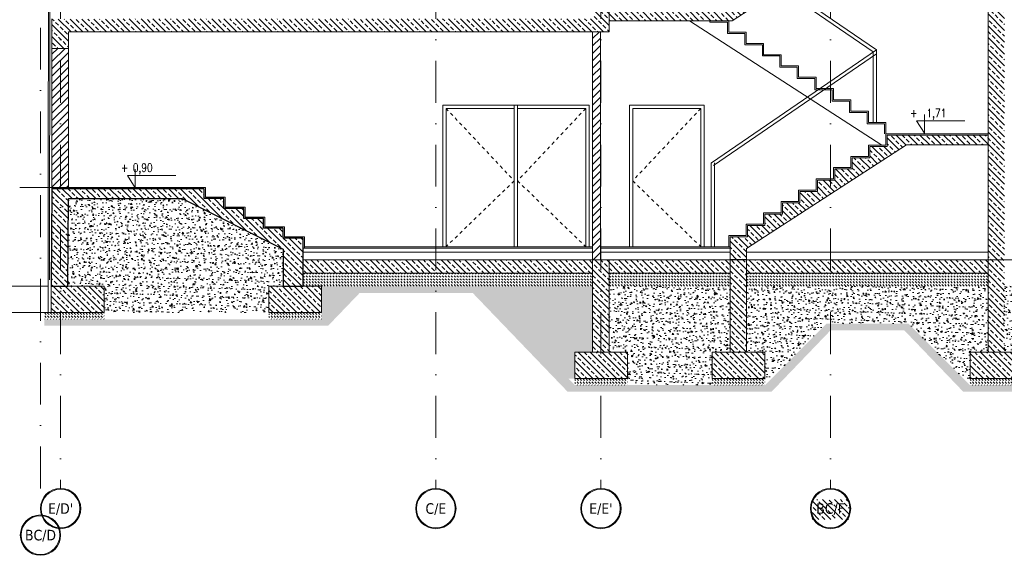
# Model space of a CAD drawing. Header units: millimetres. Extents: x -82287 to 177822, y -399756 to 0.
# Tile 44 of 228: x 60843 to 62337, y -209422 to -208610. Entities that reach past the tile are written whole.
import ezdxf
from ezdxf.enums import TextEntityAlignment as Align

# ---------------------------------------------------------------- set-up
doc = ezdxf.new("R2010")
doc.units = ezdxf.units.MM
doc.header["$MEASUREMENT"] = 0
doc.linetypes.add('SUŁOSZOWA - PB 21 03$0$2_3', pattern=[1, 0.5, -0.5])
doc.linetypes.add('SUŁOSZOWA - PB 21 03$0$DASHDOT', pattern=[25.4, 12.7, -6.35, 0, -6.35])
doc.layers.add('FL_XREF', color=252, linetype='Continuous')
for name, color, linetype, lineweight in [('SUŁOSZOWA - PB 21 03$0$!! 0_ Istn-sciany', 251, 'Continuous', 0), ('SUŁOSZOWA - PB 21 03$0$!! 0_Opis_pom', 251, 'Continuous', 0), ('SUŁOSZOWA - PB 21 03$0$!! 1_ PROJ WARSTWY', 251, 'Continuous', 0), ('SUŁOSZOWA - PB 21 03$0$!! 1_ widok', 251, 'Continuous', 0), ('SUŁOSZOWA - PB 21 03$0$!! 1_drzwi-linia', 251, 'Continuous', 0), ('SUŁOSZOWA - PB 21 03$0$!! 1_hatch projektowane ściany', 251, 'Continuous', 0), ('SUŁOSZOWA - PB 21 03$0$!! 1_OPIS POM NOWE', 251, 'Continuous', 0), ('SUŁOSZOWA - PB 21 03$0$!! 1_PROJ Sciany', 251, 'Continuous', 0), ('SUŁOSZOWA - PB 21 03$0$!! 1_PROJ TERMOIZOL', 251, 'Continuous', 0), ('SUŁOSZOWA - PB 21 03$0$!! 1_PROJ widok', 251, 'Continuous', 0), ('SUŁOSZOWA - PB 21 03$0$!! 1_PROJ ŻELBET', 251, 'Continuous', 0), ('SUŁOSZOWA - PB 21 03$0$0-osie-liniA', 251, 'SUŁOSZOWA - PB 21 03$0$DASHDOT', 0), ('SUŁOSZOWA - PB 21 03$0$0-osie-tx', 251, 'Continuous', 0), ('SUŁOSZOWA - PB 21 03$0$0-rzedne-blok', 251, 'Continuous', 0)]:
    doc.layers.add(name, color=color, linetype=linetype, lineweight=lineweight)
doc.styles.add('SUŁOSZOWA - PB 21 03$0$ARIAL', font='tahoma.ttf')
doc.styles.add('SUŁOSZOWA - PB 21 03$0$DEUTSCH', font='SIMPLEX8')
doc.styles.add('SUŁOSZOWA - PB 21 03$0$TAHOMA', font='tahoma.ttf')
doc.linetypes.add('SUŁOSZOWA - PB 21 03$0$ZIGZAG', pattern='A,0.00254,-5.08,[131,ltypeshp.shx,S=5.08,R=0,X=-5.08,Y=0],-10.16,[131,ltypeshp.shx,S=5.08,R=180,X=5.08,Y=0],-5.08', length=20.32254)
pattern_1 = [(135, (0, 0), (-8.9802561, -8.9802561), []), (135, (5e-16, 8.98), (-8.9802561, -8.9802561), [6.35, -3.175])]
pattern_2 = [(135, (0, 140), (-8.9802561, -8.9802561), []), (135, (5e-16, 148.98), (-8.9802561, -8.9802561), [6.35, -3.175])]
pattern_3 = [(45, (0, 0), (-5.61266008, 5.61266008), [])]
pattern_4 = [(320, (0, 0), (-1.5939086, -18.2184669), [1.905, -20.955]), (265, (0, 0), (19.1056845, 3.5243421), [1.524, -16.7640584]), (10.451445, (-0.133, -1.518), (17.5117752, -14.6941247), [1.6190009, -17.8090245]), (316.1842, (5.08, -8e-16), (-4.2042328, -27.107904), [2.8575, -31.4325]), (6.635558, (4.73, -2.26), (24.7426125, -23.7404134), [2.4285023, -26.7135608]), (261.184151, (5.08, -8e-16), (24.7426125, -23.7404134), [2.2859967, -25.1459732]), (291, (3.81, -2.54), (-10.2265198, -15.1614391), [1.905, -20.955]), (236, (3.81, -2.54), (18.4187966, -6.1802028), [1.524, -16.764]), (341.451445, (2.958, -3.803), (8.1922769, -21.3416419), [1.6190009, -17.8089938]), (307.5, (0, 0), (8.45550389, -0.30886033), [0, -16.5608, 0, -17.018, 0, -16.8275]), (277.5, (0, 0), (10.0180575, -6.68196625), [0, -9.7028, 0, -16.1798, 0, -6.4135]), (237.5, (9e-16, 5.664), (-0.5728744, -13.55905952), [0, -6.35, 0, -19.812, 0, -26.289]), (227.5, (1e-15, 8.204), (2.5426491, -14.81291814), [0, -8.255, 0, -13.1572, 0, -18.669])]

# ---------------------------------------------------------------- blocks, each defined once
blk = doc.blocks.new('*U116')
h = blk.add_hatch(color=256)
edge = h.paths.add_edge_path()
edge.add_arc((0, 0), 30.6, 0, 360)
edge = h.paths.add_edge_path(flags=17)
edge.add_arc((0, 0), 29.4, 0, 360)
for radius in [30.6, 29.4]:
    blk.add_circle((0, 0), radius)
at = {"style": 'SUŁOSZOWA - PB 21 03$0$TAHOMA', "flags": 8}
blk.add_attdef('ANSICHTSNUMMER', text='', height=16, dxfattribs=at).set_placement((0, 0), align=Align.MIDDLE_CENTER)
blk = doc.blocks.new('SUŁOSZOWA - PB 21 03$0$BLOK OSIE D-E PD')
at = {"layer": 'SUŁOSZOWA - PB 21 03$0$0-osie-liniA', "ltscale": 5}
for points in [[(60812.1, -216318.8), (60812.1, -214526.3)], [(60842.6, -214526.3), (60842.6, -216318.8)], [(61412.1, -214526.3), (61412.1, -216318.8)], [(61662.6, -214526.3), (61662.6, -216318.8)], [(62011.1, -214526.3), (62011.1, -216318.8)]]:
    blk.add_lwpolyline(points, dxfattribs=at)
at = {"layer": 'SUŁOSZOWA - PB 21 03$0$0-osie-tx'}
ref = blk.add_blockref('*U116', (60842.6, -216349.4), dxfattribs=dict(at, rotation=180))
ref.add_attrib('ANSICHTSNUMMER', "E/D'", dxfattribs={"layer": '0', "height": 16, "style": 'SUŁOSZOWA - PB 21 03$0$TAHOMA', "flags": 8}).set_placement((60842.6, -216349.4), align=Align.MIDDLE_CENTER)
ref = blk.add_blockref('*U116', (61412.1, -216349.4), dxfattribs=dict(at, rotation=180))
ref.add_attrib('ANSICHTSNUMMER', 'C/E', dxfattribs={"layer": '0', "height": 16, "style": 'SUŁOSZOWA - PB 21 03$0$TAHOMA', "flags": 8}).set_placement((61412.1, -216349.4), align=Align.MIDDLE_CENTER)
ref = blk.add_blockref('*U116', (61662.6, -216349.4), dxfattribs=dict(at, rotation=180))
ref.add_attrib('ANSICHTSNUMMER', "E/E'", dxfattribs={"layer": '0', "height": 16, "style": 'SUŁOSZOWA - PB 21 03$0$TAHOMA', "flags": 8}).set_placement((61662.6, -216349.4), align=Align.MIDDLE_CENTER)
ref = blk.add_blockref('*U116', (62011.1, -216349.4), dxfattribs=dict(at, rotation=180))
ref.add_attrib('ANSICHTSNUMMER', 'BC/F', dxfattribs={"layer": '0', "height": 16, "style": 'SUŁOSZOWA - PB 21 03$0$TAHOMA', "flags": 8}).set_placement((62011.1, -216349.4), align=Align.MIDDLE_CENTER)
ref = blk.add_blockref('*U116', (60812.1, -216389.7), dxfattribs=dict(at, rotation=180))
ref.add_attrib('ANSICHTSNUMMER', 'BC/D', dxfattribs={"layer": '0', "height": 16, "style": 'SUŁOSZOWA - PB 21 03$0$TAHOMA', "flags": 8}).set_placement((60812.1, -216389.7), align=Align.MIDDLE_CENTER)
blk = doc.blocks.new('SUŁOSZOWA - PB 21 03$0$D_kota')
for p, q in [((-0.8, 15), (8.7, 15)), ((8.7, 0), (-0.8, 15)), ((8.7, 0), (8.7, 23))]:
    blk.add_line(p, q)
blk.add_lwpolyline([(-0.8, 15), (57.9, 15)])
at = {"style": 'SUŁOSZOWA - PB 21 03$0$DEUTSCH', "width": 0.8}
blk.add_attdef('POZ.ARCH', (7.3, 19.7), '', height=10, dxfattribs=at)
blk = doc.blocks.new('SUŁOSZOWA - PB 21 03')
at = {"layer": 'SUŁOSZOWA - PB 21 03$0$!! 1_hatch projektowane ściany'}
h = blk.add_hatch(dxfattribs=at)
h.set_pattern_fill('ANSI33', color=256, scale=2, angle=90)
h.set_pattern_definition(pattern_1)
h.paths.add_polyline_path([(62275.06965, -207991.73849), (62250.06965, -207991.73849), (62250.06965, -209026.97711), (62275.06965, -209026.97711)])
h = blk.add_hatch(dxfattribs=at)
h.set_pattern_fill('ANSI33', color=256, scale=2, angle=90)
h.set_pattern_definition(pattern_1)
h.paths.add_polyline_path([(61936.38889, -208615.59989), (61911.56965, -208598.58098), (61911.56965, -208614.69139), (61885.06965, -208614.69139), (61885.06965, -208631.83425), (61858.56965, -208631.83425), (61858.56965, -208648.97711), (61675.06965, -208648.97711), (61675.06965, -208663.97711), (61861.61325, -208663.97711)])
h.paths.add_polyline_path([(61918.90529, -208597.54854), (61911.56965, -208597.54854), (61911.56965, -208598.58098), (61936.38889, -208615.59989), (61940.93807, -208612.65673)])
h.paths.add_polyline_path([(62011.06735, -208567.28554), (62011.06735, -208546.11996), (61991.06965, -208546.11996), (61991.06965, -208563.26282), (61964.56965, -208563.26282), (61964.56965, -208580.40568), (61938.06965, -208580.40568), (61938.06965, -208597.54854), (61918.90529, -208597.54854), (61940.93807, -208612.65673)])
h.paths.add_polyline_path([(62036.95275, -208550.53859), (62017.56965, -208533.48146), (62017.56965, -208546.11996), (62011.06735, -208546.11996), (62011.06735, -208567.28554)])
h.paths.add_polyline_path([(62126.58673, -208492.54854), (62250.06965, -208492.54854), (62250.06965, -208477.54854), (62097.06965, -208477.54854), (62097.06965, -208494.69139), (62070.56965, -208494.69139), (62070.56965, -208511.83425), (62044.06965, -208511.83425), (62044.06965, -208528.97711), (62017.56965, -208528.97711), (62017.56965, -208533.48146), (62036.95275, -208550.53859)])
h = blk.add_hatch(dxfattribs=at)
h.set_pattern_fill('ANSI33', color=256, scale=2, angle=90)
h.set_pattern_definition(pattern_1)
h.paths.add_polyline_path([(60829.56735, -208705.97711), (60829.56735, -208661.47711), (61650.06965, -208660.97711), (61650.06965, -208648.97711), (61675.06965, -208648.97711), (61675.06965, -208680.97711), (60854.56735, -208680.97711), (60854.56735, -208705.97711)])
h = blk.add_hatch(dxfattribs=at)
h.set_pattern_fill('ANSI31', color=256, scale=2.5)
h.set_pattern_definition(pattern_3)
h.paths.add_polyline_path([(61662.06965, -208680.97711), (61650.06965, -208680.97711), (61650.06965, -209026.97711), (61662.06965, -209026.97711)])
h = blk.add_hatch(dxfattribs=at)
h.set_pattern_fill('ANSI31', color=256, scale=2.5)
h.set_pattern_definition(pattern_3)
h.paths.add_polyline_path([(60854.56735, -208705.97711), (60829.56735, -208705.97711), (60829.56735, -208918.97711), (60854.56735, -208918.97711)])
h = blk.add_hatch(dxfattribs=at)
h.set_pattern_fill('ANSI33', color=256, scale=2, angle=90)
h.set_pattern_definition(pattern_1)
h.paths.add_polyline_path([(61858.56965, -209026.97711), (61883.56965, -209026.97711), (61883.56965, -209009.77208), (62126.58673, -208852.54854), (62250.06965, -208852.54854), (62250.06965, -208837.54854), (62097.06965, -208837.54854), (62097.06965, -208854.69139), (62070.56965, -208854.69139), (62070.56965, -208871.83425), (62044.06965, -208871.83425), (62044.06965, -208888.97711), (62017.56965, -208888.97711), (62017.56965, -208906.11996), (61991.06965, -208906.11996), (61991.06965, -208923.26282), (61964.56965, -208923.26282), (61964.56965, -208940.40568), (61938.06965, -208940.40568), (61938.06965, -208957.54854), (61911.56965, -208957.54854), (61911.56965, -208974.69139), (61885.06965, -208974.69139), (61885.06965, -208991.83425), (61858.56965, -208991.83425)])
h = blk.add_hatch(dxfattribs=at)
h.set_pattern_fill('ANSI33', color=256, scale=2, angle=90)
h.set_pattern_definition(pattern_1)
h.paths.add_polyline_path([(60828.51449, -209066.96325), (60853.51449, -209066.96325), (60854.56735, -208933.97711), (61027.02633, -208933.97711), (61180.56735, -209010.74762), (61180.56735, -209066.96325), (61210.56735, -209066.96325), (61210.56735, -208993.97711), (61180.56735, -208993.97711), (61180.56735, -208978.97711), (61150.56735, -208978.97711), (61150.56735, -208963.97711), (61120.56735, -208963.97711), (61120.56735, -208948.97711), (61090.56735, -208948.97711), (61090.56735, -208933.97711), (61060.56735, -208933.97711), (61060.56735, -208918.97711), (60829.56735, -208918.97711)])
h = blk.add_hatch(dxfattribs=at)
h.set_pattern_fill('AR-CONC', color=256, scale=0.1, angle=-90)
h.set_pattern_definition(pattern_4)
h.paths.add_polyline_path([(61180.56735, -209010.74762), (61027.02633, -208933.97711), (60854.56735, -208933.97711), (60853.51449, -209066.96325), (60908.51449, -209066.96325), (60908.51449, -209106.96325), (61158.56735, -209106.96325), (61158.56735, -209066.96325), (61180.56735, -209066.96325)])
h = blk.add_hatch(dxfattribs=at)
h.set_pattern_fill('ANSI33', color=256, scale=2, angle=90)
h.set_pattern_definition(pattern_1)
h.paths.add_polyline_path([(61412.06735, -209026.97711), (61210.56735, -209026.97711), (61210.56735, -209046.97711), (61412.06735, -209046.97711)])
h.paths.add_polyline_path([(61650.06965, -209026.97711), (61412.06735, -209026.97711), (61412.06735, -209046.97711), (61650.06965, -209046.97711)])
h = blk.add_hatch(dxfattribs=at)
h.set_pattern_fill('ANSI33', color=256, scale=2, angle=90)
h.set_pattern_definition(pattern_1)
h.paths.add_polyline_path([(61662.56735, -209026.97711), (61650.06965, -209026.97711), (61650.06965, -209166.97711), (61662.56735, -209166.97711)])
h.paths.add_polyline_path([(61675.06965, -209026.97711), (61662.56735, -209026.97711), (61662.56735, -209166.97711), (61675.06965, -209166.97711)])
h = blk.add_hatch(dxfattribs=at)
h.set_pattern_fill('ANSI33', color=256, scale=2, angle=90)
h.set_pattern_definition(pattern_1)
h.paths.add_polyline_path([(61858.56965, -209026.97711), (61675.06965, -209026.97711), (61675.06965, -209046.97711), (61858.56965, -209046.97711)])
h = blk.add_hatch(dxfattribs=at)
h.set_pattern_fill('ANSI33', color=256, scale=2, angle=90)
h.set_pattern_definition(pattern_1)
h.paths.add_polyline_path([(61871.06735, -209026.97711), (61858.56965, -209026.97711), (61858.56965, -209166.97711), (61871.06735, -209166.97711)])
h.paths.add_polyline_path([(61883.56965, -209026.97711), (61871.06735, -209026.97711), (61871.06735, -209166.97711), (61883.56965, -209166.97711)])
h = blk.add_hatch(dxfattribs=at)
h.set_pattern_fill('ANSI33', color=256, scale=2, angle=90)
h.set_pattern_definition(pattern_1)
h.paths.add_polyline_path([(62011.06735, -209026.97711), (61883.56965, -209026.97711), (61883.56965, -209046.97711), (62011.06735, -209046.97711)])
h.paths.add_polyline_path([(62250.06965, -209026.97711), (62011.06735, -209026.97711), (62011.06735, -209046.97711), (62250.06965, -209046.97711)])
h = blk.add_hatch(dxfattribs=at)
h.set_pattern_fill('ANSI33', color=256, scale=2, angle=90)
h.set_pattern_definition(pattern_1)
h.paths.add_polyline_path([(62275.06965, -209026.97711), (62250.06965, -209026.97711), (62250.06965, -209166.97711), (62275.06965, -209166.97711)])
h = blk.add_hatch(dxfattribs=at)
h.set_pattern_fill('AR-PARQ1', color=256, scale=0.1, angle=45)
h.set_pattern_definition([(135, (0, 0), (-43.1052294, 0), [30.48, -30.48]), (135, (3.592, 3.592), (-43.1052294, 0), [30.48, -30.48]), (135, (7.184, 7.184), (-43.1052294, 0), [30.48, -30.48]), (135, (10.776, 10.776), (-43.1052294, 0), [30.48, -30.48]), (135, (14.368, 14.368), (-43.1052294, 0), [30.48, -30.48]), (135, (17.96, 17.96), (-43.1052294, 0), [30.48, -30.48]), (135, (21.553, 21.553), (-43.1052294, 0), [30.48, -30.48]), (45, (-21.553, 21.553), (43.1052294, 0), [30.48, -30.48]), (45, (-25.145, 25.145), (43.1052294, 0), [30.48, -30.48]), (45, (-28.737, 28.737), (43.1052294, 0), [30.48, -30.48]), (45, (-32.33, 32.33), (43.1052294, 0), [30.48, -30.48]), (45, (-35.92, 35.92), (43.1052294, 0), [30.48, -30.48]), (45, (-39.513, 39.513), (43.1052294, 0), [30.48, -30.48]), (45, (-43.105, 43.105), (43.1052294, 0), [30.48, -30.48])])
h.paths.add_polyline_path([(60818.18484, -209126.96325), (60818.18484, -209116.96325), (61238.56735, -209116.96325), (61288.55349, -209066.97711), (61472.06505, -209066.97711), (61623.06965, -209216.97711), (61911.56965, -209216.97711), (62004.70449, -209123.84227), (62129.35516, -209123.84227), (62222.49, -209216.97711), (62303.06965, -209216.97711), (62453.06965, -209066.97711), (63192.48407, -209066.97711), (63342.48407, -209216.97711), (63442.56373, -209216.97711), (63617.56373, -209041.97711), (63663.22819, -209041.97711), (63663.22819, -209051.97711), (63621.70586, -209051.97711), (63446.70586, -209226.97711), (63332.48407, -209226.97711), (63188.34194, -209076.97711), (62457.21179, -209076.97711), (62313.06965, -209226.97711), (62212.49, -209226.97711), (62122.9923, -209133.84227), (62011.06735, -209133.84227), (61921.56965, -209226.97711), (61612.06505, -209226.97711), (61467.92291, -209076.97711), (61296.60141, -209076.97711), (61248.56735, -209126.96325)])
h = blk.add_hatch(dxfattribs=at)
h.set_pattern_fill('DASH', color=256, angle=-45)
h.set_pattern_definition([(315, (262408.2843, -128162.2934), (4.49012806, -8e-16), [3.175, -3.175])])
h.paths.add_polyline_path([(61650.06965, -209066.97711), (61650.06965, -209046.97711), (61210.56735, -209046.97711), (61210.56735, -209066.97711)])
h = blk.add_hatch(dxfattribs=at)
h.set_pattern_fill('DASH', color=256, angle=-45)
h.set_pattern_definition([(315, (262872.7866, -128162.2934), (4.49012806, -8e-16), [3.175, -3.175])])
h.paths.add_polyline_path([(61858.56965, -209066.97711), (61858.56965, -209046.97711), (61675.06965, -209046.97711), (61675.06965, -209066.97711)])
h = blk.add_hatch(dxfattribs=at)
h.set_pattern_fill('DASH', color=256, angle=-45)
h.set_pattern_definition([(315, (263081.2866, -128162.2934), (4.49012806, -8e-16), [3.175, -3.175])])
h.paths.add_polyline_path([(62251.06965, -209066.97711), (62251.06965, -209046.97711), (61883.56965, -209046.97711), (61883.56965, -209066.97711)])
h = blk.add_hatch(dxfattribs=at)
h.set_pattern_fill('ANSI33', color=256, scale=2, angle=90)
h.set_pattern_definition(pattern_1)
h.paths.add_polyline_path([(60828.51449, -209066.96325), (60908.51449, -209066.96325), (60908.51449, -209106.96325), (60828.51449, -209106.96325)])
h = blk.add_hatch(dxfattribs=at)
h.set_pattern_fill('ANSI33', color=256, scale=2, angle=90)
h.set_pattern_definition([(135, (0, 240.014), (-8.9802561, -8.9802561), []), (135, (5e-16, 248.994), (-8.9802561, -8.9802561), [6.35, -3.175])])
h.paths.add_polyline_path([(61158.56735, -209066.96325), (61238.56735, -209066.96325), (61238.56735, -209106.96325), (61158.56735, -209106.96325)])
h = blk.add_hatch(dxfattribs=at)
h.set_pattern_fill('AR-CONC', color=256, scale=0.1, angle=-90)
h.set_pattern_definition(pattern_4)
h.paths.add_polyline_path([(61288.56735, -209066.96325), (61238.56735, -209066.96325), (61238.56735, -209106.96325), (61238.56735, -209116.96325)])
h.paths.add_polyline_path([(61650.06965, -209066.96325), (61472.05119, -209066.96325), (61612.06505, -209206.97711), (61623.06965, -209206.97711), (61623.06965, -209166.97711), (61650.06965, -209166.97711)])
h = blk.add_hatch(dxfattribs=at)
h.set_pattern_fill('AR-CONC', color=256, scale=0.1, angle=-90)
h.set_pattern_definition(pattern_4)
h.paths.add_polyline_path([(61858.56965, -209066.97711), (61675.06965, -209066.97711), (61675.06965, -209166.97711), (61703.06965, -209166.97711), (61703.06965, -209216.97711), (61831.56965, -209216.97711), (61831.56965, -209166.97711), (61858.56965, -209166.97711)])
h = blk.add_hatch(dxfattribs=at)
h.set_pattern_fill('AR-CONC', color=256, scale=0.1, angle=-90)
h.set_pattern_definition(pattern_4)
h.paths.add_polyline_path([(62011.06735, -209066.97711), (61883.56965, -209066.97711), (61883.56965, -209166.97711), (61911.56965, -209166.97711), (61911.56965, -209206.97711), (61921.56965, -209206.97711), (62004.70449, -209123.84227), (62011.06735, -209123.84227)])
h.paths.add_polyline_path([(62250.06965, -209066.97711), (62011.06735, -209066.97711), (62011.06735, -209123.84227), (62129.35516, -209123.84227), (62212.49, -209206.97711), (62223.06965, -209206.97711), (62223.06965, -209166.97711), (62250.06965, -209166.97711)])
h = blk.add_hatch(dxfattribs=at)
h.set_pattern_fill('AR-CONC', color=256, scale=0.1, angle=-90)
h.set_pattern_definition([(320, (262969.981, -128162.293), (-1.5939086, -18.2184669), [1.905, -20.955]), (265, (262969.981, -128162.293), (19.1056845, 3.5243421), [1.524, -16.7640584]), (10.451445, (262969.848, -128163.812), (17.5117752, -14.6941247), [1.6190009, -17.8090245]), (316.1842, (262975.061, -128162.293), (-4.2042328, -27.107904), [2.8575, -31.4325]), (6.635558, (262974.71, -128164.552), (24.7426125, -23.7404134), [2.4285023, -26.7135608]), (261.184151, (262975.06, -128162.293), (24.7426125, -23.7404134), [2.2859967, -25.1459732]), (291, (262973.791, -128164.833), (-10.2265198, -15.1614391), [1.905, -20.955]), (236, (262973.791, -128164.833), (18.4187966, -6.1802028), [1.524, -16.764]), (341.451445, (262972.939, -128166.097), (8.1922769, -21.3416419), [1.6190009, -17.8089938]), (307.5, (262969.981, -128162.2934), (8.45550389, -0.30886033), [0, -16.5608, 0, -17.018, 0, -16.8275]), (277.5, (262969.981, -128162.293), (10.0180575, -6.68196625), [0, -9.7028, 0, -16.1798, 0, -6.4135]), (237.5, (262969.981, -128156.629), (-0.5728744, -13.55905952), [0, -6.35, 0, -19.812, 0, -26.289]), (227.5, (262969.981, -128154.089), (2.5426491, -14.81291814), [0, -8.255, 0, -13.1572, 0, -18.669])])
h.paths.add_polyline_path([(62453.06965, -209066.97711), (62274.02983, -209066.97711), (62274.02983, -209166.97711), (62302.99, -209166.97711), (62302.99, -209206.97711), (62303.06965, -209206.97711), (62303.06965, -209216.97711)])
h = blk.add_hatch(dxfattribs=at)
h.set_pattern_fill('DASH', color=256, angle=-45)
h.set_pattern_definition([(315, (-2524.2992, 100.014), (4.49012806, -1e-15), [3.175, -3.175])])
h.paths.add_polyline_path([(60818.18484, -209116.96325), (60908.51449, -209116.96325), (60908.51449, -209106.96325), (60818.18484, -209106.96325)])
h = blk.add_hatch(dxfattribs=at)
h.set_pattern_fill('DASH', color=256, angle=-45)
h.set_pattern_definition([(315, (-2194.2464, 100.014), (4.49012806, -1e-15), [3.175, -3.175])])
h.paths.add_polyline_path([(61158.56735, -209116.96325), (61238.56735, -209116.96325), (61238.56735, -209106.96325), (61158.56735, -209106.96325)])
h = blk.add_hatch(dxfattribs=at)
h.set_pattern_fill('ANSI33', color=256, scale=2, angle=90)
h.set_pattern_definition(pattern_2)
h.paths.add_polyline_path([(61623.06965, -209166.97711), (61703.06965, -209166.97711), (61703.06965, -209206.97711), (61623.06965, -209206.97711)])
h = blk.add_hatch(dxfattribs=at)
h.set_pattern_fill('ANSI33', color=256, scale=2, angle=90)
h.set_pattern_definition(pattern_2)
h.paths.add_polyline_path([(61831.56965, -209166.97711), (61911.56965, -209166.97711), (61911.56965, -209206.97711), (61831.56965, -209206.97711)])
h = blk.add_hatch(dxfattribs=at)
h.set_pattern_fill('ANSI33', color=256, scale=2, angle=90)
h.set_pattern_definition(pattern_2)
h.paths.add_polyline_path([(62223.06965, -209166.97711), (62303.06965, -209166.97711), (62303.06965, -209206.97711), (62223.06965, -209206.97711)])
h = blk.add_hatch(dxfattribs=at)
h.set_pattern_fill('DASH', color=256, angle=-45)
h.set_pattern_definition([(315, (-1729.744, 0), (4.49012806, -1e-15), [3.175, -3.175])])
h.paths.add_polyline_path([(61623.06965, -209216.97711), (61703.06965, -209216.97711), (61703.06965, -209206.97711), (61623.06965, -209206.97711)])
h = blk.add_hatch(dxfattribs=at)
h.set_pattern_fill('DASH', color=256, angle=-45)
h.set_pattern_definition([(315, (-1521.244, 0), (4.49012806, -1e-15), [3.175, -3.175])])
h.paths.add_polyline_path([(61831.56965, -209216.97711), (61911.56965, -209216.97711), (61911.56965, -209206.97711), (61831.56965, -209206.97711)])
h = blk.add_hatch(dxfattribs=at)
h.set_pattern_fill('DASH', color=256, angle=-45)
h.set_pattern_definition([(315, (-1129.744, 0), (4.49012806, -1e-15), [3.175, -3.175])])
h.paths.add_polyline_path([(62223.06965, -209216.97711), (62303.06965, -209216.97711), (62303.06965, -209206.97711), (62223.06965, -209206.97711)])
h = blk.add_hatch(dxfattribs=at)
h.set_pattern_fill('ANSI33', color=256, scale=2, angle=90)
h.set_pattern_definition(pattern_1)
h.paths.add_polyline_path([(61982.9787, -209420.77699), (62039.156, -209420.77699), (62039.156, -209390.47477), (61982.9787, -209390.47477)])
blk.add_lwpolyline([(60828.51449, -209066.96325), (60853.51449, -209066.96325), (60854.56735, -208933.97711), (61027.02633, -208933.97711), (61180.56735, -209010.74762), (61180.56735, -209066.96325), (61210.56735, -209066.96325), (61210.56735, -208993.97711), (61180.56735, -208993.97711), (61180.56735, -208978.97711), (61150.56735, -208978.97711), (61150.56735, -208963.97711), (61120.56735, -208963.97711), (61120.56735, -208948.97711), (61090.56735, -208948.97711), (61090.56735, -208933.97711), (61060.56735, -208933.97711), (61060.56735, -208918.97711), (60829.56735, -208918.97711)], close=True)
blk.add_lwpolyline([(61883.56965, -209026.97711), (61858.56965, -209026.97711)])
at = {"layer": 'SUŁOSZOWA - PB 21 03$0$!! 0_ Istn-sciany'}
for points in [[(60824.55256, -207702.84422), (60823.51449, -209106.96325)], [(60779.51449, -209106.96325), (60828.51449, -209106.96325)]]:
    blk.add_lwpolyline(points, dxfattribs=at)
blk.add_lwpolyline([(60743.51449, -209066.96325), (60823.51449, -209066.96325), (60823.51449, -209106.96325), (60743.51449, -209106.96325)], close=True, dxfattribs=at)
at = {"layer": 'SUŁOSZOWA - PB 21 03$0$!! 1_ PROJ WARSTWY'}
for points in [[(61650.06965, -209008.97711), (61210.56735, -209008.97711)], [(61858.56965, -209008.97711), (61662.56735, -209008.97711)], [(61650.06965, -209014.97711), (61210.56735, -209014.97711)], [(61858.56965, -209014.97711), (61662.56735, -209014.97711)], [(62250.06965, -209014.97711), (61883.56965, -209014.97711)]]:
    blk.add_lwpolyline(points, dxfattribs=at)
at = {"layer": 'SUŁOSZOWA - PB 21 03$0$!! 1_ widok'}
for points in [[(60780.56735, -208916.97711), (60860.06373, -208916.97711)], [(61060.92738, -208923.97711), (61060.56735, -208923.97711)]]:
    blk.add_lwpolyline(points, dxfattribs=at)
at = {"layer": 'SUŁOSZOWA - PB 21 03$0$!! 1_drzwi-linia'}
for points in [[(61536.06735, -209006.97711), (61536.06735, -208791.97711), (61422.56735, -208791.97711), (61422.56735, -209006.97711)], [(61531.06735, -209006.97711), (61531.06735, -208796.97711), (61427.56735, -208796.97711), (61427.56735, -209006.97711)], [(61531.06735, -209006.97711), (61531.06735, -208791.97711), (61644.56735, -208791.97711), (61644.56735, -209006.97711)], [(61536.06735, -209006.97711), (61536.06735, -208796.97711), (61639.56735, -208796.97711), (61639.56735, -209006.97711)], [(61705.79718, -209006.97711), (61705.79718, -208791.97711), (61819.29718, -208791.97711), (61819.29718, -209006.97711)], [(61710.79718, -209006.97711), (61710.79718, -208796.97711), (61814.29718, -208796.97711), (61814.29718, -209006.97711)]]:
    blk.add_lwpolyline(points, dxfattribs=at)
at = {"layer": 'SUŁOSZOWA - PB 21 03$0$!! 1_drzwi-linia', "linetype": 'SUŁOSZOWA - PB 21 03$0$2_3', "ltscale": 10}
for points in [[(61427.56735, -208796.97711), (61531.06735, -208906.97711), (61427.56735, -209006.97711)], [(61639.56735, -208796.97711), (61536.06735, -208906.97711), (61639.56735, -209006.97711)], [(61814.29718, -208796.97711), (61710.79718, -208906.97711), (61814.29718, -209006.97711)]]:
    blk.add_lwpolyline(points, dxfattribs=at)
at = {"layer": 'SUŁOSZOWA - PB 21 03$0$!! 1_hatch projektowane ściany'}
blk.add_lwpolyline([(61858.56965, -209026.97711), (61883.56965, -209026.97711), (61883.56965, -209009.77208), (62126.58673, -208852.54854), (62250.06965, -208852.54854), (62250.06965, -208837.54854), (62097.06965, -208837.54854), (62097.06965, -208854.69139), (62070.56965, -208854.69139), (62070.56965, -208871.83425), (62044.06965, -208871.83425), (62044.06965, -208888.97711), (62017.56965, -208888.97711), (62017.56965, -208906.11996), (61991.06965, -208906.11996), (61991.06965, -208923.26282), (61964.56965, -208923.26282), (61964.56965, -208940.40568), (61938.06965, -208940.40568), (61938.06965, -208957.54854), (61911.56965, -208957.54854), (61911.56965, -208974.69139), (61885.06965, -208974.69139), (61885.06965, -208991.83425), (61858.56965, -208991.83425)], close=True, dxfattribs=at)
at = {"layer": 'SUŁOSZOWA - PB 21 03$0$!! 1_PROJ Sciany'}
for p, q in [((61650.06965, -209026.97711), (61650.06965, -208680.97711)), ((61662.06965, -209026.97711), (61662.06965, -208680.97711))]:
    blk.add_line(p, q, dxfattribs=at)
for points in [[(60829.56735, -208705.97711), (60829.56735, -208918.97711)], [(60854.56735, -208705.97711), (60854.56735, -208918.97711)], [(61650.06965, -209006.97711), (61212.56735, -209006.97711)], [(61858.56965, -209006.97711), (61662.56735, -209006.97711)]]:
    blk.add_lwpolyline(points, dxfattribs=at)
at = {"layer": 'SUŁOSZOWA - PB 21 03$0$!! 1_PROJ TERMOIZOL', "linetype": 'SUŁOSZOWA - PB 21 03$0$ZIGZAG', "ltscale": 0.55}
blk.add_lwpolyline([(60826.72684, -208178.975), (60826.01449, -209056.96325)], dxfattribs=at)
at = {"layer": 'SUŁOSZOWA - PB 21 03$0$!! 1_PROJ widok'}
blk.add_line((62095.06965, -208835.54854), (62250.06965, -208835.54854), dxfattribs=at)
for points in [[(61845.57196, -208646.97711), (61845.57196, -208547.26282), (62080.57196, -208708.40568)], [(61850.57196, -208646.97711), (61850.57196, -208556.75399), (62075.57196, -208711.03971)], [(62088.86168, -208852.69139), (61797.14085, -208663.97711)], [(61828.06965, -208663.97711), (61828.06965, -208666.11996), (61854.56965, -208666.11996), (61854.56965, -208683.26282), (61881.06965, -208683.26282), (61881.06965, -208700.40568), (61907.56965, -208700.40568), (61907.56965, -208717.54854), (61934.06965, -208717.54854), (61934.06965, -208734.69139), (61960.56965, -208734.69139), (61960.56965, -208751.83425), (61987.06965, -208751.83425), (61987.06965, -208768.97711), (62013.56965, -208768.97711), (62013.56965, -208786.11996), (62040.06965, -208786.11996), (62040.06965, -208803.26282), (62066.56965, -208803.26282), (62066.56965, -208820.40568), (62093.06965, -208820.40568), (62093.06965, -208835.54854)], [(61830.06965, -208663.97711), (61830.06965, -208664.11996), (61856.56965, -208664.11996), (61856.56965, -208681.26282), (61883.06965, -208681.26282), (61883.06965, -208698.40568), (61909.56965, -208698.40568), (61909.56965, -208715.54854), (61936.06965, -208715.54854), (61936.06965, -208732.69139), (61962.56965, -208732.69139), (61962.56965, -208749.83425), (61989.06965, -208749.83425), (61989.06965, -208766.97711), (62015.56965, -208766.97711), (62015.56965, -208784.11996), (62042.06965, -208784.11996), (62042.06965, -208801.26282), (62068.56965, -208801.26282), (62068.56965, -208818.40568), (62095.06965, -208818.40568), (62095.06965, -208835.54854)], [(61845.57196, -208664.11996), (61845.57196, -208663.97711)], [(61850.57196, -208664.11996), (61850.57196, -208663.97711)], [(61830.57196, -208879.83425), (62080.57196, -208708.40568)], [(61833.3996, -208883.95789), (62080.57196, -208714.46828)], [(62075.57196, -208818.40568), (62075.57196, -208711.03971)], [(62080.57196, -208818.40568), (62080.57196, -208708.40568)], [(61856.56965, -209006.97711), (61856.56965, -208989.83425), (61883.06965, -208989.83425), (61883.06965, -208972.69139), (61909.56965, -208972.69139), (61909.56965, -208955.54854), (61936.06965, -208955.54854), (61936.06965, -208938.40568), (61962.56965, -208938.40568), (61962.56965, -208921.26282), (61989.06965, -208921.26282), (61989.06965, -208904.11996), (62015.56965, -208904.11996), (62015.56965, -208886.97711), (62042.06965, -208886.97711), (62042.06965, -208869.83425), (62068.56965, -208869.83425), (62068.56965, -208852.69139), (62095.06965, -208852.69139), (62095.06965, -208835.54854)], [(61830.06965, -209006.97711), (61830.06965, -208879.83425)], [(61835.06965, -209006.97711), (61835.06965, -208879.83425)], [(60854.56735, -208916.97711), (61062.56735, -208916.97711), (61062.56735, -208931.97711), (61092.56735, -208931.97711), (61092.56735, -208946.97711), (61122.56735, -208946.97711), (61122.56735, -208961.97711), (61152.56735, -208961.97711), (61152.56735, -208976.97711), (61182.56735, -208976.97711), (61182.56735, -208991.97711), (61212.56735, -208991.97711), (61212.56735, -209008.97711)]]:
    blk.add_lwpolyline(points, dxfattribs=at)
at = {"layer": 'SUŁOSZOWA - PB 21 03$0$!! 1_PROJ ŻELBET'}
for p, q in [((62250.06965, -209166.97711), (62250.06965, -207991.73849)), ((62097.06965, -208837.54854), (62250.06965, -208837.54854)), ((62126.58673, -208852.54854), (62250.06965, -208852.54854)), ((61650.06965, -209166.97711), (61650.06965, -209026.97711)), ((61675.06965, -209166.97711), (61675.06965, -209026.97711))]:
    blk.add_line(p, q, dxfattribs=at)
for points in [[(61861.61325, -208663.97711), (62126.58673, -208492.54854)], [(61675.06965, -208648.97711), (61675.06965, -208680.97711)], [(60829.56735, -208660.97711), (60829.56735, -208705.97711), (60854.56735, -208705.97711), (60854.56735, -208680.97711)], [(61861.61325, -208663.97711), (61675.06965, -208663.97711)], [(61675.06965, -208680.97711), (60854.56735, -208680.97711)], [(61858.56965, -209006.97711), (61858.56965, -208991.83425), (61885.06965, -208991.83425), (61885.06965, -208974.69139), (61911.56965, -208974.69139), (61911.56965, -208957.54854), (61938.06965, -208957.54854), (61938.06965, -208940.40568), (61964.56965, -208940.40568), (61964.56965, -208923.26282), (61991.06965, -208923.26282), (61991.06965, -208906.11996), (62017.56965, -208906.11996), (62017.56965, -208888.97711), (62044.06965, -208888.97711), (62044.06965, -208871.83425), (62070.56965, -208871.83425), (62070.56965, -208854.69139), (62097.06965, -208854.69139), (62097.06965, -208837.54854)], [(61883.56965, -209009.77208), (62126.58673, -208852.54854)], [(60829.56735, -208918.97711), (60828.51449, -209066.96325)], [(60829.56735, -208918.97711), (61060.56735, -208918.97711), (61060.56735, -208933.97711), (61090.56735, -208933.97711), (61090.56735, -208948.97711), (61120.56735, -208948.97711), (61120.56735, -208963.97711), (61150.56735, -208963.97711), (61150.56735, -208978.97711), (61180.56735, -208978.97711), (61180.56735, -208993.97711), (61210.56735, -208993.97711), (61210.56735, -209066.96325)], [(60854.56735, -208933.97711), (60853.51449, -209066.96325)], [(61027.02633, -208933.97711), (60854.56735, -208933.97711)], [(61180.56735, -209066.96325), (61180.56735, -209010.74762), (61027.02633, -208933.97711)], [(61858.56965, -209006.97711), (61858.56965, -209166.97711), (61883.56965, -209166.97711), (61883.56965, -209009.77208)], [(61858.56965, -209026.97711), (61210.56735, -209026.97711)], [(62250.06965, -209026.97711), (61883.56965, -209026.97711)], [(63405.06373, -209026.97711), (62250.06965, -209026.97711)], [(61650.06965, -209046.97711), (61210.56735, -209046.97711)], [(61858.56965, -209046.97711), (61675.06965, -209046.97711)], [(62250.06965, -209046.97711), (61883.56965, -209046.97711)]]:
    blk.add_lwpolyline(points, dxfattribs=at)
for points in [[(60828.51449, -209066.96325), (60908.51449, -209066.96325), (60908.51449, -209106.96325), (60828.51449, -209106.96325)], [(61158.56735, -209066.96325), (61238.56735, -209066.96325), (61238.56735, -209106.96325), (61158.56735, -209106.96325)], [(61623.06965, -209166.97711), (61703.06965, -209166.97711), (61703.06965, -209206.97711), (61623.06965, -209206.97711)], [(61831.56965, -209166.97711), (61911.56965, -209166.97711), (61911.56965, -209206.97711), (61831.56965, -209206.97711)], [(62223.06965, -209166.97711), (62303.06965, -209166.97711), (62303.06965, -209206.97711), (62223.06965, -209206.97711)]]:
    blk.add_lwpolyline(points, close=True, dxfattribs=at)
blk.add_blockref('SUŁOSZOWA - PB 21 03$0$BLOK OSIE D-E PD', (0, 6945.20117))
at = {"layer": 'SUŁOSZOWA - PB 21 03$0$0-rzedne-blok'}
ref = blk.add_blockref('SUŁOSZOWA - PB 21 03$0$D_kota', (62142.62432, -208834.88805), dxfattribs=dict(at, xscale=1.250000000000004, yscale=1.250000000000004, zscale=1.250000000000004))
ref.add_attrib('POZ.ARCH', '+  1,71', (62131.799, -208810.3081), dxfattribs={"layer": '0', "height": 12.5, "style": 'SUŁOSZOWA - PB 21 03$0$DEUTSCH', "width": 0.8})
ref = blk.add_blockref('SUŁOSZOWA - PB 21 03$0$D_kota', (60945.06735, -208917.84616), dxfattribs=dict(at, xscale=1.250000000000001, yscale=1.250000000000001, zscale=1.250000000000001))
ref.add_attrib('POZ.ARCH', '+ 0,90', (60934.24203, -208893.26622), dxfattribs={"layer": '0', "height": 12.5, "style": 'SUŁOSZOWA - PB 21 03$0$DEUTSCH', "width": 0.8})
at = {"layer": 'SUŁOSZOWA - PB 21 03$0$!! 0_Opis_pom', "ltscale": 0.7, "style": 'SUŁOSZOWA - PB 21 03$0$ARIAL'}
for tag, p in [('B0,19', (52679.2094, -194257.55204)), ('B2,14', (73874.0461, -194402.0887)), ('B2,12', (73342.49259, -194413.89249)), ('B1,21', (60405.50261, -194427.18207)), ('A1,16', (59129.54925, -194448.08429)), ('B1/17', (59524.53699, -194450.37428)), ('B1,19', (59914.81903, -194448.15658)), ('1,23', (61575.22173, -194450.37428)), ('B2,11', (73069.01144, -194438.89383)), ('B2,16', (75195.07765, -194441.83446)), ('B0,15', (51514.15008, -194461.8073)), ('A1,1', (58808.06672, -194460.94161)), ('1,22', (60947.33929, -194456.1144)), ('B3,7', (87459.81312, -194465.07097)), ('B0,18', (52071.43815, -194478.40179)), ('B1,18', (59715.51745, -194473.87108)), ('B2,17', (75506.7465, -194471.3759)), ('B2,19.1', (76701.67035, -194466.03695)), ('B3,3', (88235.73906, -194465.79732)), ('B3,8', (90006.66539, -194478.47972)), ('B1,20', (60198.53687, -194490.17374)), ('B2,10', (72728.63362, -194489.37283)), ('B2,15', (74566.38885, -194487.81114)), ('B3,6', (86826.65132, -194483.15512)), ('A0,6', (49094.40602, -194505.72387)), ('A2,5', (72452.45009, -194505.90583)), ('B2,13', (73649.91716, -194500.01242)), ('A0,4', (49692.81919, -194517.93289)), ('A0,3', (49906.53818, -194524.03766)), ('B0,22', (54187.56644, -194519.04308)), ('A1,6', (58565.96262, -194514.50753)), ('B1,1', (61908.24378, -194515.48656)), ('A0,5', (49399.71914, -194533.19455)), ('B0,20', (53125.45224, -194527.8835)), ('B0,21', (53847.26622, -194535.08002)), ('B1,3', (62229.35503, -194604.49851)), ('B2,18', (75922.43604, -194612.23635)), ('B2,19', (77152.69039, -194617.53776)), ('A3,4', (85509.27934, -194642.47136)), ('B0,24B', (54824.42896, -194684.26784)), ('B0,16', (51457.40872, -194704.43091)), ('B1,4', (63476.45184, -194691.11207)), ('B0,13', (50367.63944, -194706.5583)), ('B0,17', (51897.58569, -194706.77195)), ('A2,4', (71695.75649, -194707.44268)), ('A1,5', (58149.22649, -194724.80163)), ('A2.1', (72371.45884, -194731.56251)), ('B0,23', (54542.05776, -194742.93939)), ('A1,2', (58744.42262, -194746.622)), ('B1,2D', (60756.29674, -194750.92727)), ('B0,14', (50962.60809, -194789.06568)), ('A1,15', (59129.54925, -194780.73348)), ('B1,4', (63483.03852, -194791.04365)), ('A3.1', (86079.08704, -194786.62422)), ('A0,2', (49295.91259, -194810.95246)), ('B2.7', (74548.27897, -194836.12781)), ('B3,2', (89035.72921, -194837.99287)), ('B0,7', (52851.95551, -194845.56115)), ('B1,2B', (62374.83512, -194841.86715)), ('B1,2A', (61803.35407, -194869.27513)), ('B0,8', (51561.38742, -194890.27848)), ('A1,3', (58810.05243, -195008.83917)), ('A3.2', (86016.50296, -195004.88875)), ('A0,1', (49914.27925, -195025.82804)), ('A0,10', (49695.87246, -195042.9259)), ('B0,17', (51225.06492, -195049.74007)), ('B0,6', (52110.41055, -195069.39267)), ('B1,8', (61403.63433, -195071.25189)), ('A2.2', (72371.45884, -195070.78713)), ('B2.2', (74976.1855, -195068.47988)), ('A0,7', (49042.50308, -195082.6056)), ('B3,11', (88623.94853, -195099.23575)), ('B3,4', (87612.56208, -195132.78192)), ('B3,5', (86839.47632, -195174.05241)), ('B0,12', (50313.60595, -195207.52936)), ('B0,11', (50726.178, -195219.06638)), ('B3,10', (89778.42161, -195220.68871)), ('B1,6', (63686.26823, -195231.3997)), ('B0,24A', (54359.17011, -195245.97867)), ('A1,4', (58093.66276, -195250.96213)), ('A0,11', (49643.96951, -195271.84772)), ('B0,10', (51476.34179, -195259.44699)), ('B3,9', (90479.74099, -195260.18621)), ('B1,14', (59332.54805, -195280.73534)), ('A0,8', (49042.50308, -195293.21363)), ('B0,9', (51798.4912, -195291.17482)), ('B2,21', (75970.16114, -195290.81005)), ('B1,13', (60186.62513, -195314.46953)), ('B2,9', (73175.51251, -195317.21162)), ('B0,3', (52068.59538, -195319.60465)), ('B1,10', (60892.94126, -195319.45825)), ('B1,5', (63419.22943, -195317.21026)), ('A2.3', (71832.37045, -195318.78232)), ('B2,4', (74493.5947, -195318.7733)), ('B2,3', (74674.2815, -195319.28036)), ('A3,3', (85569.83931, -195318.78232)), ('B3,1', (88723.65615, -195329.98594)), ('B1,9', (61058.12383, -195344.48743)), ('B2,8', (73894.209, -195338.18956)), ('B2,20', (77211.021, -195343.82367)), ('B0,2', (52227.2348, -195357.98297)), ('B2.1', (75304.74121, -195348.36327)), ('B1,2C', (61827.40698, -195369.02625)), ('B1,7', (62134.52151, -195372.05069)), ('B0,1', (53061.17304, -195403.85659)), ('A0,9', (49001.50444, -195413.15723)), ('A0,12', (49689.76592, -195485.50737)), ('B0,4', (52224.78303, -195500.96352)), ('B2,5', (74686.48999, -195507.24036)), ('B1,11', (61050.00078, -195512.89565)), ('B1,12', (60864.00751, -195544.00738)), ('B2,6', (74499.29165, -195549.55175)), ('B0,5', (52066.14362, -195556.83806)), ('C2,2', (74812.78942, -195865.8959)), ('C1,3', (61091.58871, -195973.27844)), ('C0,2A', (52278.30875, -196050.48297)), ('C0,1', (52808.36775, -196132.34208)), ('C1,2', (61690.27405, -196439.72387)), ('C1,1', (62060.59754, -196465.28533)), ('C3,1', (88979.71614, -196545.67785)), ('C0,2B', (53028.88223, -196668.8019)), ('C1,4', (61008.68123, -196686.32122)), ('C2,1', (75334.65984, -196786.2197)), ('C2,3', (74834.65119, -196933.26657)), ('C1,5', (61062.7252, -196991.42453)), ('C1,10', (62127.38542, -196998.81344)), ('C1,9', (62147.33751, -197289.53424)), ('C1,6', (61131.41824, -197329.69535)), ('C0,3', (52181.98562, -197341.92176)), ('D1,1', (73931.12245, -197584.03121)), ('C0,4', (52345.96562, -197596.60561)), ('D0,18', (60296.49264, -197617.95269)), ('C2,4', (75243.70451, -197663.89)), ('D0,7', (59141.53804, -197722.84718)), ('C1,7', (61222.2575, -197737.18052)), ('D0,3', (59562.25866, -197751.14316)), ('D0,17', (60701.16801, -197741.44864)), ('D1,6', (72757.78643, -197751.22612)), ('D1,4', (73157.19908, -197744.29721)), ('D0,6', (58741.71849, -197802.61699)), ('D0,10', (58357.73602, -197820.93991)), ('D,09', (59195.67196, -197881.51243)), ('C0,5', (52269.72696, -197902.4362)), ('C0,6', (52872.93793, -197917.07354)), ('D0,2', (59943.06082, -197917.06725)), ('D1,3', (73475.28953, -197924.29875)), ('D0,16', (60721.3534, -197935.2949)), ('D0,8', (59058.9008, -197963.64925)), ('D0,5', (59448.52586, -197969.8061)), ('C2,5', (74555.08284, -197988.7886)), ('D1,5', (73291.61607, -197999.29956)), ('D0,4', (59655.02693, -198042.2589)), ('D0,15', (60692.12223, -198127.4643)), ('D0,1', (59931.33074, -198173.12806)), ('D1,2', (73578.07819, -198172.30068)), ('D0,11', (58161.27105, -198211.45823)), ('D0,12', (58250.99458, -198537.17631)), ('D0,13', (58250.99458, -198764.99605)), ('D0,14', (59130.08589, -198795.3373)), ('D1,7', (71854.87376, -198786.88467)), ('D1,8', (71715.35366, -199212.44512))]:
    blk.add_attdef(tag, text='', height=11.968, dxfattribs=at).set_placement(p, align=Align.MIDDLE_CENTER)
at = {"layer": 'SUŁOSZOWA - PB 21 03$0$!! 1_OPIS POM NOWE', "style": 'SUŁOSZOWA - PB 21 03$0$ARIAL'}
for tag, p in [('C1.7A', (61271.6179, -197538.30303)), ('C2.5B', (74970.66097, -197546.70728)), ('C2,5C', (74903.71123, -197659.13664)), ('C2.4', (75374.07862, -197726.11453)), ('D1,2B', (74322.25834, -197791.43247)), ('C1.7C', (61260.26049, -197811.38428)), ('C1.8B', (61588.27341, -197817.62151)), ('C1.8A', (61884.42005, -197818.94854)), ('C1.7B', (61322.12354, -197933.89849)), ('C2,5A', (74943.41937, -197993.49482)), ('E1.2', (62164.78326, -198139.98688)), ('E1.5E', (62692.10372, -198153.27854)), ('D1,2C', (73419.9359, -198156.57844)), ('E2.9', (75361.45041, -198161.88904)), ('E2.7', (76022.45692, -198162.26272)), ('E3.1', (88990.58975, -198158.87886)), ('E1.5D', (62993.60773, -198185.416)), ('D1,2A', (74280.17915, -198172.30068)), ('E1.1', (61330.46191, -198191.9806)), ('E1.5C', (63016.9343, -198246.3437)), ('E1.5B', (63264.15117, -198307.8661)), ('E3.2', (88781.41347, -198385.24275)), ('E1.6', (61022.6264, -198421.00827)), ('E2.2', (74782.75417, -198427.85813)), ('E2.8', (75757.29014, -198437.09188)), ('E2.6', (76531.8031, -198444.40756)), ('E3.4', (89392.22607, -198450.03942)), ('E1.5A', (63049.47589, -198456.39852)), ('E1.5F', (62736.15118, -198589.14592)), ('E1.5G', (62892.39981, -198586.12622)), ('E1,4', (61888.25021, -198652.6996)), ('E2.1', (75803.99631, -198697.05773)), ('E1.5L', (63297.7633, -198733.65678)), ('E1.3', (61058.5992, -198806.28147)), ('E1.5H', (62893.53005, -198830.01758)), ('E2,3', (74778.52304, -198843.9541)), ('E3.3', (89150.95684, -198867.32581)), ('E1.5K', (63266.15427, -198904.67789)), ('E1.5I', (62723.74907, -199005.87002)), ('E2.4', (75135.87669, -199083.20857)), ('E2.5', (76615.04061, -199164.91143)), ('E1.5J', (63204.25187, -199215.697))]:
    blk.add_attdef(tag, text='', height=11.968, dxfattribs=at).set_placement(p, align=Align.MIDDLE_CENTER)

msp = doc.modelspace()

# ---------------------------------------------------------------- block references
at = {"layer": 'FL_XREF'}
msp.add_blockref('SUŁOSZOWA - PB 21 03', (62.3, 52.9), dxfattribs=at)

doc.saveas('drawing.dxf')
